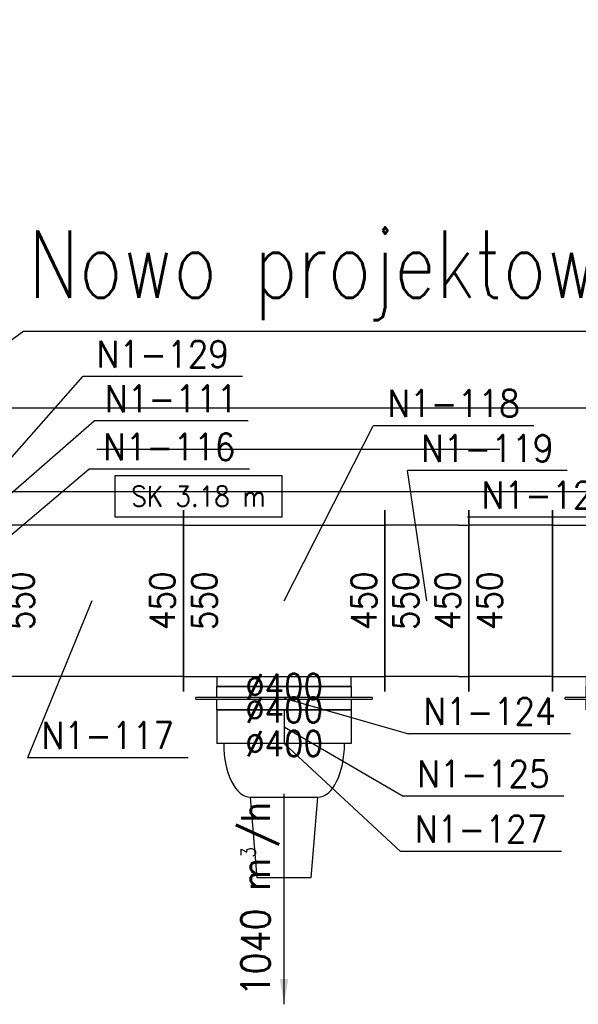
# Model space of a CAD drawing. Header units: millimetres. Extents: x -56303 to -45239, y -20463 to -4540.
# Tile 219 of 256: x -50780 to -50614, y -11743 to -11449. Entities that reach past the tile are written whole.
import ezdxf

# ---------------------------------------------------------------- set-up
doc = ezdxf.new("R2010")
doc.units = ezdxf.units.MM
doc.linetypes.add('ACAD_ISO02W100', pattern=[15, 12, -3])
doc.linetypes.add('DASHDOT', pattern=[1, 0.5, -0.25, 0, -0.25])
for name, color, linetype in [('_HVAC_opis', 3, 'Continuous'), ('_HVAC_podkład', 8, 'Continuous'), ('FLUID-N1', 7, 'Continuous'), ('FLUID-N1-60-INF', 7, 'Continuous'), ('FLUID-N1-75-DIM', 7, 'Continuous'), ('FLUID-N1-80-NUM', 7, 'Continuous'), ('FLUID-N1-85-ARRGR', 7, 'Continuous'), ('FLUID-N1-SYM', 7, 'Continuous')]:
    doc.layers.add(name, color=color, linetype=linetype)
doc.styles.add('DACH_SZACHTY_20_05_2011_JM_xref_CAD$0$OPIS1', font='ROMANS.SHX', dxfattribs={"width": 0.9})
doc.styles.add('FDBES', font='simplex.shx')
doc.styles.add('OPIS1', font='ROMANS.SHX', dxfattribs={"width": 0.9})
doc.dimstyles.new('FDBES', dxfattribs={"dimscale": 50, "dimtxt": 4, "dimasz": 2.5, "dimexe": 0.8, "dimexo": 2, "dimgap": 1, "dimtad": 1, "dimdsep": 46, "dimtxsty": 'FDBES', "dimcen": 2.5, "dimclrd": 4, "dimclre": 5, "dimadec": 0, "dimazin": 0, "dimtfac": 1, "dimtmove": 0, "dimatfit": 3, "dimfxl": 1, "dimarcsym": 0})
doc.dimstyles.new('wymiar', dxfattribs={"dimtxt": 8, "dimasz": 5, "dimexe": 0.1, "dimexo": 0.1, "dimgap": 1, "dimtad": 1, "dimdec": 0, "dimlfac": 10, "dimdsep": 46, "dimtxsty": 'OPIS1', "dimblk": 'OBLIQUE', "dimcen": 10, "dimclrd": 256, "dimclre": 256, "dimadec": 0, "dimazin": 0, "dimtfac": 1, "dimtdec": 0, "dimtmove": 0, "dimatfit": 3, "dimfxl": 1, "dimarcsym": 0})

# ---------------------------------------------------------------- blocks, each defined once
blk = doc.blocks.new('*U606')
at = {"color": 132, "linetype": 'Continuous', "lineweight": -2}
for p, q in [((-300, -270), (-300, 270)), ((300, 270), (300, -270)), ((200, -255), (-200, -255))]:
    blk.add_line(p, q, dxfattribs=at)
at = {"color": 0, "linetype": 'ByBlock', "lineweight": -2}
for p, q in [((-300, 225), (300, 225)), ((-300, -225), (300, -225)), ((-200, -225), (-200, -255)), ((200, -255), (200, -225))]:
    blk.add_line(p, q, dxfattribs=at)
blk = doc.blocks.new('*U607')
at = {"color": 0, "linetype": 'ByBlock', "lineweight": -2}
for p, q in [((-2.5, 262.5), (2.5, 262.5)), ((-2.5, 262.5), (-2.5, -262.5)), ((2.5, -262.5), (2.5, 262.5)), ((-35, 200), (-2.5, 200)), ((2.5, 200), (35, 200)), ((-2.5, -200), (-35, -200)), ((35, -200), (2.5, -200)), ((2.5, -262.5), (-2.5, -262.5))]:
    blk.add_line(p, q, dxfattribs=at)
at = {"color": 132, "linetype": 'Continuous', "lineweight": -2}
for p, q in [((-35, -200), (-35, 200)), ((35, 200), (35, -200))]:
    blk.add_line(p, q, dxfattribs=at)
blk = doc.blocks.new('*U614')
at = {"color": 132, "linetype": 'Continuous', "lineweight": -2}
for p, q in [((-300, -270), (-300, 270)), ((300, 270), (300, -270)), ((200, -255), (-200, -255))]:
    blk.add_line(p, q, dxfattribs=at)
at = {"color": 0, "linetype": 'ByBlock', "lineweight": -2}
for p, q in [((-300, 225), (300, 225)), ((-300, -225), (300, -225)), ((-200, -225), (-200, -255)), ((200, -255), (200, -225))]:
    blk.add_line(p, q, dxfattribs=at)
blk = doc.blocks.new('*U615')
at = {"color": 0, "linetype": 'ByBlock', "lineweight": -2}
for p, q in [((-2.5, 262.5), (2.5, 262.5)), ((-2.5, 262.5), (-2.5, -262.5)), ((2.5, -262.5), (2.5, 262.5)), ((-35, 200), (-2.5, 200)), ((2.5, 200), (35, 200)), ((-2.5, -200), (-35, -200)), ((35, -200), (2.5, -200)), ((2.5, -262.5), (-2.5, -262.5))]:
    blk.add_line(p, q, dxfattribs=at)
at = {"color": 132, "linetype": 'Continuous', "lineweight": -2}
for p, q in [((-35, -200), (-35, 200)), ((35, 200), (35, -200))]:
    blk.add_line(p, q, dxfattribs=at)
blk = doc.blocks.new('*U616')
at = {"color": 132, "linetype": 'Continuous', "lineweight": -2}
for p, q in [((-50, -200), (-50, 200)), ((50, 200), (50, -200))]:
    blk.add_line(p, q, dxfattribs=at)
at = {"color": 0, "linetype": 'ByBlock', "lineweight": -2}
for p, q in [((-50, 200), (50, 200)), ((-50, -200), (50, -200))]:
    blk.add_line(p, q, dxfattribs=at)
at = {"layer": 'FLUID-N1-SYM', "color": 7, "linetype": 'DASHDOT'}
blk.add_line((-50, 0), (50, 0), dxfattribs=at)
blk = doc.blocks.new('*U617')
at = {"color": 0, "linetype": 'ByBlock', "lineweight": -2}
for p, q in [((-100, 160), (-80, 400)), ((-80, 400), (80, 400)), ((80, 400), (100, 160)), ((100, 160), (-100, 160))]:
    blk.add_line(p, q, dxfattribs=at)
for centre, start_param, end_param in [((-100, 0), 0, 1.570796), ((100, 0), 4.712389, 6.283185)]:
    blk.add_ellipse(centre, major_axis=(0, 160), ratio=0.5, start_param=start_param, end_param=end_param, dxfattribs=at)
blk = doc.blocks.new('*U629')
at = {"color": 132, "linetype": 'Continuous', "lineweight": -2}
for p, q in [((-125, -270), (-125, 270)), ((125, 270), (125, -270))]:
    blk.add_line(p, q, dxfattribs=at)
at = {"color": 0, "linetype": 'ByBlock', "lineweight": -2}
for p, q in [((-125, 225), (125, 225)), ((-125, -225), (125, -225))]:
    blk.add_line(p, q, dxfattribs=at)
blk = doc.blocks.new('*U630')
at = {"color": 132, "linetype": 'Continuous', "lineweight": -2}
for p, q in [((-125, -270), (-125, 270)), ((125, 270), (125, -270))]:
    blk.add_line(p, q, dxfattribs=at)
at = {"color": 0, "linetype": 'ByBlock', "lineweight": -2}
for p, q in [((-95, 225), (-125, 225)), ((-95, 225), (95, 225)), ((95, 225), (125, 225)), ((-95, -225), (-125, -225)), ((-95, -225), (95, -225)), ((95, -225), (125, -225))]:
    blk.add_line(p, q, dxfattribs=at)
blk = doc.blocks.new('*U631')
at = {"color": 132, "linetype": 'Continuous', "lineweight": -2}
for p, q in [((-272.5, -270), (-272.5, 270)), ((272.5, 270), (272.5, -270))]:
    blk.add_line(p, q, dxfattribs=at)
at = {"color": 0, "linetype": 'ByBlock', "lineweight": -2}
for p, q in [((-272.5, 225), (272.5, 225)), ((-272.5, -225), (272.5, -225))]:
    blk.add_line(p, q, dxfattribs=at)
blk = doc.blocks.new('_Oblique')
at = {"color": 0, "linetype": 'ByBlock', "lineweight": -2}
blk.add_line((-0.5, -0.5), (0.5, 0.5), dxfattribs=at)

msp = doc.modelspace()

# ---------------------------------------------------------------- linework, layer by layer
at = {"layer": '_HVAC_opis'}
for q in [(-50857.44, -11599.86), (-50332.31, -11542.04)]:
    msp.add_line((-50778.97, -11542.04), q, dxfattribs=at)
at = {"layer": '_HVAC_podkład', "linetype": 'ACAD_ISO02W100', "ltscale": 10}
msp.add_line((-49287.21, -11577.36), (-53857.52, -11577.36), dxfattribs=at)
at = {"layer": '_HVAC_podkład'}
for points in [[(-53403.44, -10579.36), (-53403.44, -11564.86), (-50408.44, -11564.86)], [(-53403.44, -11589.86), (-50438.44, -11589.86)]]:
    msp.add_lwpolyline(points, dxfattribs=at)
at = {"layer": 'FLUID-N1-60-INF', "color": 7}
msp.add_lwpolyline([(-50751.81, -11585.05), (-50702.15, -11585.05), (-50702.15, -11597.45), (-50751.81, -11597.45)], close=True, dxfattribs=at)
at = {"layer": 'FLUID-N1-80-NUM', "color": 3}
for p, q in [((-50713.83, -11555.58), (-50761.37, -11555.58)), ((-50712.18, -11568.82), (-50758.01, -11568.82)), ((-50627.02, -11570.23), (-50674.9, -11570.23)), ((-50711.74, -11583.19), (-50759.62, -11583.19)), ((-50617.15, -11583.61), (-50664.69, -11583.61)), ((-50598.96, -11597.5), (-50646.85, -11597.5)), ((-50616.13, -11661.97), (-50664.36, -11661.97)), ((-50730.04, -11669.1), (-50777.92, -11669.1)), ((-50618.11, -11680.56), (-50666, -11680.56)), ((-50618.83, -11696.98), (-50666.72, -11696.98))]:
    msp.add_line(p, q, dxfattribs=at)

# ---------------------------------------------------------------- block references
at = {"layer": 'FLUID-N1', "color": 132, "linetype": 'Continuous', "zscale": 0.1}
for name, p, xscale, yscale, rotation in [('*U631', (-50758.69, -11622.36), 0.1, 0.1, 180.0000000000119), ('*U630', (-50658.94, -11622.36), 0.1, 0.1, 180.0000000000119), ('*U629', (-50633.94, -11622.36), 0.1, 0.1, 180.0000000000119), ('*U615', (-50701.44, -11651.36), 0.1000000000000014, 0.1000000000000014, 270.0000000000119), ('*U607', (-50591.44, -11651.36), 0.1000000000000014, 0.1000000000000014, 269.999999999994), ('*U616', (-50701.44, -11659.86), 0.1, 0.09999999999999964, 270.0000000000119), ('*U617', (-50701.44, -11664.86), 0.1, 0.09999999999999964, 180.0000000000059)]:
    msp.add_blockref(name, p, dxfattribs=dict(at, xscale=xscale, yscale=yscale, rotation=rotation))
at = {"layer": 'FLUID-N1', "color": 132, "linetype": 'Continuous', "xscale": 0.1000000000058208, "yscale": 0.09999999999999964, "zscale": 0.1}
for name, p in [('*U614', (-50701.44, -11622.36)), ('*U606', (-50591.44, -11622.36))]:
    msp.add_blockref(name, p, dxfattribs=at)

# ---------------------------------------------------------------- texts
at = {"layer": '_HVAC_opis', "style": 'DACH_SZACHTY_20_05_2011_JM_xref_CAD$0$OPIS1', "width": 0.8}
msp.add_text('Nowo projektowany kanał nawiewny', height=20, rotation=0.0002, dxfattribs=at).set_placement((-50777.62, -11532.13))
at = {"layer": 'FLUID-N1-60-INF', "color": 7, "insert": (-50726.98, -11591.25), "char_height": 6, "attachment_point": 5, "line_spacing_factor": 1.1, "style": 'OPIS1'}
msp.add_mtext('SK 3.18 m', dxfattribs=at)
at = {"layer": 'FLUID-N1-75-DIM', "color": 61, "char_height": 7.5, "attachment_point": 5, "rotation": 90, "style": 'OPIS1'}
for s, insert in [('450\\P550', (-50785.94, -11622.36)), ('450\\P550', (-50731.44, -11622.36)), ('450\\P550', (-50671.44, -11622.36)), ('450\\P450', (-50646.44, -11622.36))]:
    msp.add_mtext(s, dxfattribs=dict(at, insert=insert))
at = {"layer": 'FLUID-N1-75-DIM', "color": 61, "char_height": 7.5, "attachment_point": 5, "style": 'OPIS1'}
for insert in [(-50701.44, -11647.86), (-50701.44, -11654.86), (-50701.44, -11664.86)]:
    msp.add_mtext('∅400\\P', dxfattribs=dict(at, insert=insert))
at = {"layer": 'FLUID-N1-80-NUM', "color": 6, "char_height": 8, "attachment_point": 5, "style": 'OPIS1'}
for s, insert in [('N1-129\\P ', (-50737.6, -11555.58)), ('N1-111\\P ', (-50735.09, -11568.82)), ('N1-118\\P ', (-50650.96, -11570.23)), ('N1-116\\P ', (-50735.68, -11583.19)), ('N1-119\\P ', (-50640.92, -11583.61)), ('N1-120\\P ', (-50622.9, -11597.5)), ('N1-124\\P ', (-50640.25, -11661.97)), ('N1-117\\P ', (-50753.98, -11669.1)), ('N1-125\\P ', (-50642.05, -11680.56)), ('N1-127\\P ', (-50642.78, -11696.98))]:
    msp.add_mtext(s, dxfattribs=dict(at, insert=insert))
at = {"layer": 'FLUID-N1-85-ARRGR', "color": 3, "insert": (-50701.44, -11711.19), "char_height": 8.5, "attachment_point": 5, "rotation": 90, "style": 'OPIS1'}
msp.add_mtext('1040 m{\\A2;\\H0.5x;3}/h\\P ', dxfattribs=at)

# ---------------------------------------------------------------- leaders
at = {"layer": 'FLUID-N1-80-NUM', "color": 3}
for points in [[(-50822.44, -11624.86), (-50761.37, -11555.58)], [(-50822.44, -11624.86), (-50758.01, -11568.82)], [(-50701.44, -11622.36), (-50674.9, -11570.23)], [(-50805.94, -11622.36), (-50759.62, -11583.19)], [(-50658.94, -11622.36), (-50664.69, -11583.61)], [(-50758.69, -11622.36), (-50777.92, -11669.1)], [(-50701.44, -11651.36), (-50664.36, -11661.97)], [(-50701.44, -11659.86), (-50666, -11680.56)], [(-50701.44, -11664.86), (-50666.72, -11696.98)]]:
    msp.add_leader(points, dimstyle='wymiar', override={"dimscale": 0.1, "dimclrd": 3, "dimclre": 3}, dxfattribs=at)
at = {"layer": 'FLUID-N1-85-ARRGR', "color": 3}
msp.add_leader([(-50701.44, -11742.51), (-50701.44, -11679.86)], dimstyle='FDBES', override={"dimscale": 3, "dimclrd": 3}, dxfattribs=at)

doc.saveas('drawing.dxf')
